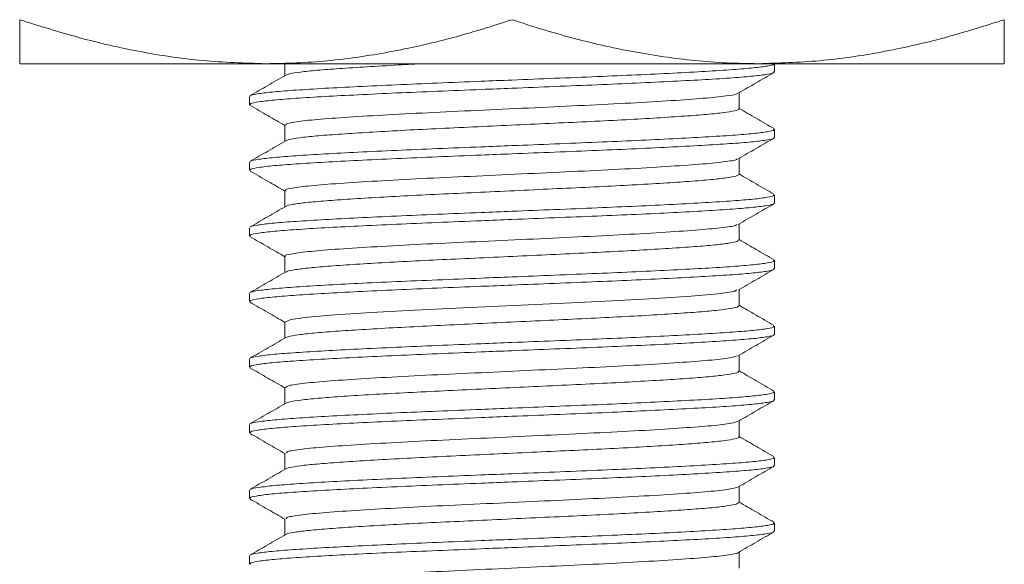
# Model space of a CAD drawing. Header units: millimetres. Extents: x 0 to 210, y 0 to 297.
# Tile 7 of 17: x 65 to 80, y 225 to 233. Entities that reach past the tile are written whole.
import ezdxf

# ---------------------------------------------------------------- set-up
doc = ezdxf.new("R2010")
doc.units = ezdxf.units.MM

msp = doc.modelspace()

# ---------------------------------------------------------------- linework, layer by layer
at = {"color": 7, "linetype": 'Continuous', "lineweight": 15}
for p, q in [((75.873, 232.67), (68.373, 232.67)), ((68.664, 232.67), (68.664, 232.489)), ((79.623, 232.67), (75.873, 232.67)), ((76.123, 232.545), (76.123, 232.67)), ((75.582, 231.983), (75.582, 232.227)), ((68.123, 232.17), (68.123, 232.045)), ((68.664, 231.733), (68.664, 231.489)), ((76.123, 231.545), (76.123, 231.67)), ((68.123, 231.17), (68.123, 231.045)), ((75.582, 230.983), (75.582, 231.227)), ((68.664, 230.733), (68.664, 230.489)), ((76.123, 230.545), (76.123, 230.67)), ((68.123, 230.17), (68.123, 230.045)), ((75.582, 229.983), (75.582, 230.227)), ((68.664, 229.733), (68.664, 229.489)), ((76.123, 229.545), (76.123, 229.67)), ((75.582, 228.983), (75.582, 229.227)), ((68.123, 229.17), (68.123, 229.045)), ((68.664, 228.733), (68.664, 228.489)), ((76.123, 228.545), (76.123, 228.67)), ((68.123, 228.17), (68.123, 228.045)), ((75.582, 227.983), (75.582, 228.227)), ((68.664, 227.733), (68.664, 227.489)), ((76.123, 227.545), (76.123, 227.67)), ((68.123, 227.17), (68.123, 227.045)), ((75.582, 226.983), (75.582, 227.227)), ((68.664, 226.733), (68.664, 226.489)), ((76.123, 226.545), (76.123, 226.67)), ((75.582, 225.983), (75.582, 226.227)), ((68.123, 226.17), (68.123, 226.045)), ((68.664, 225.733), (68.664, 225.489)), ((76.123, 225.545), (76.123, 225.67)), ((68.123, 225.17), (68.123, 225.045)), ((75.582, 224.983), (75.582, 225.227))]:
    msp.add_line(p, q, dxfattribs=at)
at = {"color": 7, "linetype": 'Continuous', "lineweight": 15, "flags": 128}
for points in [[(68.373, 232.67), (67.772, 232.67), (67.211, 232.67), (66.695, 232.67), (66.227, 232.67), (65.813, 232.67), (65.456, 232.67), (65.16, 232.67), (64.926, 232.67), (64.758, 232.67), (64.657, 232.67), (64.623, 232.67)], [(75.55, 229.221), (75.506, 229.2), (75.257, 229.163), (74.854, 229.128), (74.31, 229.092), (73.651, 229.055), (72.925, 229.02), (72.15, 228.984), (71.372, 228.948), (70.642, 228.913), (69.977, 228.876), (69.424, 228.84), (69.011, 228.805), (68.751, 228.769), (68.664, 228.733), (68.664, 228.733)]]:
    msp.add_lwpolyline(points, dxfattribs=at)
at = {"color": 7, "linetype": 'Continuous', "lineweight": 15}
for points, knots in [([(64.623, 233.34), (64.925, 233.245), (65.532, 233.053), (66.462, 232.842), (67.41, 232.698), (68.051, 232.68), (68.372, 232.67)], [0, 0, 0, 0, 0.24727, 0.495365, 0.746876, 1, 1, 1, 1]), ([(64.623, 232.67), (64.623, 232.673), (64.623, 232.68), (64.623, 232.758), (64.623, 232.933), (64.623, 233.14), (64.623, 233.29), (64.623, 233.34)], [0, 0, 0, 0, 0.123161, 0.370459, 0.62062, 0.873338, 1, 1, 1, 1]), ([(68.373, 232.67), (68.529, 232.673), (68.999, 232.68), (69.785, 232.758), (70.725, 232.933), (71.505, 233.14), (71.968, 233.29), (72.123, 233.34)], [0, 0, 0, 0, 0.123162, 0.370461, 0.620622, 0.873339, 1, 1, 1, 1]), ([(72.123, 233.34), (72.274, 233.291), (72.727, 233.144), (73.496, 232.939), (74.435, 232.762), (75.231, 232.68), (75.712, 232.673), (75.873, 232.67)], [0, 0, 0, 0, 0.123598, 0.371248, 0.621014, 0.873301, 1, 1, 1, 1]), ([(75.873, 232.67), (76.186, 232.679), (76.813, 232.697), (77.755, 232.837), (78.694, 233.047), (79.313, 233.242), (79.623, 233.34)], [0, 0, 0, 0, 0.246491, 0.494593, 0.746793, 1, 1, 1, 1]), ([(79.623, 233.34), (79.623, 233.245), (79.623, 233.053), (79.623, 232.842), (79.623, 232.698), (79.623, 232.68), (79.623, 232.67)], [0, 0, 0, 0, 0.247269, 0.495363, 0.746874, 1, 1, 1, 1]), ([(68.141, 232.181), (68.142, 232.183), (68.143, 232.193), (68.256, 232.213), (68.483, 232.241), (68.825, 232.267), (69.256, 232.294), (69.772, 232.321), (70.35, 232.348), (70.985, 232.375), (71.582, 232.399), (72.183, 232.423), (72.78, 232.447), (73.42, 232.473), (74.031, 232.499), (74.588, 232.526), (75.085, 232.553), (75.497, 232.579), (75.819, 232.606), (76.025, 232.633), (76.124, 232.655), (76.112, 232.667), (76.109, 232.67)], [0, 0, 0, 0, 0.0118276, 0.0659376, 0.1216166, 0.1757289, 0.2314107, 0.2855205, 0.3411993, 0.395312, 0.450994, 0.489209, 0.5421872, 0.596635, 0.6496132, 0.7040611, 0.7581714, 0.8138509, 0.867961, 0.9236403, 0.9777518, 1, 1, 1, 1]), ([(70.799, 232.67), (70.66, 232.664), (70.344, 232.648), (69.902, 232.622), (69.485, 232.595), (69.141, 232.569), (68.887, 232.542), (68.726, 232.517), (68.697, 232.502), (68.684, 232.495)], [0, 0, 0, 0, 0.119654, 0.270978, 0.42669, 0.578022, 0.733744, 0.885068, 1, 1, 1, 1]), ([(68.137, 232.045), (68.135, 232.051), (68.132, 232.065), (68.253, 232.088), (68.484, 232.116), (68.825, 232.142), (69.256, 232.169), (69.772, 232.196), (70.35, 232.223), (70.985, 232.25), (71.582, 232.274), (72.183, 232.298), (72.78, 232.322), (73.42, 232.348), (74.031, 232.374), (74.588, 232.401), (75.085, 232.428), (75.497, 232.454), (75.819, 232.481), (76.025, 232.508), (76.124, 232.53), (76.112, 232.542), (76.109, 232.545)], [0, 0, 0, 0, 0.032726, 0.085691, 0.140193, 0.193161, 0.247665, 0.30063, 0.355132, 0.4081, 0.462604, 0.500011, 0.551869, 0.605165, 0.657023, 0.71032, 0.763286, 0.817788, 0.870753, 0.925255, 0.978222, 1, 1, 1, 1]), ([(75.571, 232.221), (75.662, 232.273), (75.843, 232.378), (76.023, 232.483), (76.114, 232.535)], [0, 0, 0, 0, 0.499935, 1, 1, 1, 1]), ([(68.674, 232.495), (68.584, 232.443), (68.403, 232.338), (68.222, 232.233), (68.132, 232.181)], [0, 0, 0, 0, 0.499922, 1, 1, 1, 1]), ([(75.559, 232.221), (75.559, 232.219), (75.562, 232.205), (75.397, 232.178), (75.064, 232.142), (74.565, 232.107), (73.949, 232.07), (73.237, 232.035), (72.47, 231.999), (71.686, 231.962), (70.923, 231.927), (70.22, 231.891), (69.616, 231.855), (69.135, 231.82), (68.816, 231.784), (68.662, 231.754), (68.68, 231.738), (68.685, 231.733)], [0, 0, 0, 0, 0.013167, 0.087154, 0.160894, 0.233934, 0.308028, 0.381472, 0.454759, 0.528872, 0.602007, 0.675622, 0.749668, 0.822639, 0.896504, 0.970398, 1, 1, 1, 1]), ([(68.131, 232.035), (68.222, 231.983), (68.399, 231.88), (68.577, 231.777), (68.664, 231.727)], [0, 0, 0, 0, 0.5092308, 1, 1, 1, 1]), ([(75.574, 231.983), (75.576, 231.981), (75.591, 231.971), (75.522, 231.951), (75.362, 231.924), (75.104, 231.897), (74.76, 231.871), (74.344, 231.844), (73.861, 231.816), (73.333, 231.789), (72.766, 231.763), (72.185, 231.736), (71.598, 231.708), (71.03, 231.682), (70.489, 231.656), (69.999, 231.628), (69.565, 231.601), (69.207, 231.575), (68.931, 231.548), (68.744, 231.521), (68.699, 231.504), (68.677, 231.495)], [0, 0, 0, 0, 0.010399, 0.06634, 0.120701, 0.176638, 0.231003, 0.286943, 0.341305, 0.397242, 0.451605, 0.507544, 0.561906, 0.617843, 0.672205, 0.728142, 0.782504, 0.838441, 0.892803, 0.94874, 1, 1, 1, 1]), ([(76.115, 231.68), (76.024, 231.733), (75.846, 231.836), (75.669, 231.938), (75.582, 231.989)], [0, 0, 0, 0, 0.509114, 1, 1, 1, 1]), ([(68.142, 231.181), (68.142, 231.183), (68.143, 231.193), (68.257, 231.213), (68.483, 231.241), (68.825, 231.267), (69.256, 231.294), (69.772, 231.321), (70.35, 231.348), (70.985, 231.375), (71.582, 231.399), (72.183, 231.423), (72.78, 231.447), (73.42, 231.473), (74.031, 231.499), (74.588, 231.526), (75.085, 231.553), (75.497, 231.579), (75.819, 231.606), (76.025, 231.633), (76.124, 231.655), (76.112, 231.667), (76.109, 231.67)], [0, 0, 0, 0, 0.010641, 0.064816, 0.120562, 0.174739, 0.230488, 0.284662, 0.340408, 0.394586, 0.450335, 0.488596, 0.541637, 0.596151, 0.649192, 0.703706, 0.757881, 0.813627, 0.867802, 0.923549, 0.977725, 1, 1, 1, 1]), ([(68.675, 231.495), (68.585, 231.443), (68.404, 231.338), (68.223, 231.234), (68.133, 231.181)], [0, 0, 0, 0, 0.4999373, 1, 1, 1, 1]), ([(68.137, 231.045), (68.135, 231.051), (68.132, 231.065), (68.253, 231.088), (68.484, 231.116), (68.825, 231.142), (69.256, 231.169), (69.772, 231.196), (70.35, 231.223), (70.985, 231.25), (71.582, 231.274), (72.183, 231.298), (72.78, 231.322), (73.42, 231.348), (74.031, 231.374), (74.588, 231.401), (75.085, 231.428), (75.497, 231.454), (75.819, 231.481), (76.025, 231.508), (76.124, 231.53), (76.112, 231.542), (76.109, 231.545)], [0, 0, 0, 0, 0.032726, 0.085691, 0.140193, 0.193161, 0.247665, 0.30063, 0.355132, 0.4081, 0.462604, 0.500011, 0.551869, 0.605165, 0.657023, 0.71032, 0.763286, 0.817788, 0.870753, 0.925255, 0.978222, 1, 1, 1, 1]), ([(75.571, 231.221), (75.661, 231.273), (75.842, 231.378), (76.023, 231.483), (76.114, 231.535)], [0, 0, 0, 0, 0.499925, 1, 1, 1, 1]), ([(75.552, 231.221), (75.551, 231.217), (75.547, 231.202), (75.362, 231.173), (75.004, 231.137), (74.488, 231.102), (73.857, 231.065), (73.135, 231.03), (72.363, 230.994), (71.58, 230.957), (70.823, 230.923), (70.132, 230.886), (69.543, 230.85), (69.08, 230.815), (68.785, 230.778), (68.652, 230.751), (68.676, 230.736), (68.681, 230.733)], [0, 0, 0, 0, 0.022596, 0.096708, 0.170315, 0.24354, 0.317703, 0.390981, 0.464529, 0.538657, 0.611715, 0.685545, 0.759551, 0.832543, 0.906569, 0.980366, 1, 1, 1, 1]), ([(68.133, 231.034), (68.223, 230.982), (68.401, 230.88), (68.578, 230.777), (68.664, 230.727)], [0, 0, 0, 0, 0.511061, 1, 1, 1, 1]), ([(75.581, 230.983), (75.572, 230.974), (75.554, 230.957), (75.403, 230.93), (75.164, 230.902), (74.84, 230.876), (74.435, 230.849), (73.968, 230.822), (73.445, 230.795), (72.888, 230.769), (72.305, 230.741), (71.722, 230.714), (71.145, 230.687), (70.601, 230.661), (70.095, 230.634), (69.652, 230.607), (69.275, 230.58), (68.98, 230.554), (68.781, 230.526), (68.683, 230.507), (68.681, 230.496), (68.681, 230.495)], [0, 0, 0, 0, 0.054069, 0.109988, 0.164331, 0.22025, 0.274593, 0.330512, 0.384857, 0.440778, 0.495121, 0.55104, 0.605386, 0.661308, 0.715651, 0.77157, 0.825916, 0.881839, 0.936182, 0.9921, 1, 1, 1, 1]), ([(76.112, 230.682), (76.022, 230.734), (75.845, 230.836), (75.668, 230.939), (75.582, 230.989)], [0, 0, 0, 0, 0.511148, 1, 1, 1, 1]), ([(68.142, 230.181), (68.142, 230.183), (68.143, 230.193), (68.257, 230.213), (68.483, 230.241), (68.825, 230.267), (69.256, 230.294), (69.772, 230.321), (70.35, 230.348), (70.985, 230.375), (71.582, 230.399), (72.183, 230.423), (72.78, 230.447), (73.42, 230.473), (74.031, 230.499), (74.588, 230.526), (75.085, 230.553), (75.497, 230.579), (75.819, 230.606), (76.025, 230.633), (76.124, 230.655), (76.112, 230.667), (76.109, 230.67)], [0, 0, 0, 0, 0.01133, 0.065467, 0.121174, 0.175314, 0.231023, 0.28516, 0.340867, 0.395007, 0.450717, 0.488952, 0.541957, 0.596432, 0.649437, 0.703912, 0.75805, 0.813757, 0.867894, 0.923602, 0.977741, 1, 1, 1, 1]), ([(68.675, 230.495), (68.584, 230.443), (68.403, 230.338), (68.222, 230.233), (68.132, 230.181)], [0, 0, 0, 0, 0.499927, 1, 1, 1, 1]), ([(68.137, 230.045), (68.135, 230.051), (68.132, 230.065), (68.253, 230.088), (68.484, 230.116), (68.825, 230.142), (69.256, 230.169), (69.772, 230.196), (70.35, 230.223), (70.985, 230.25), (71.582, 230.274), (72.183, 230.298), (72.78, 230.322), (73.42, 230.348), (74.031, 230.374), (74.588, 230.401), (75.085, 230.428), (75.497, 230.454), (75.819, 230.481), (76.025, 230.508), (76.124, 230.53), (76.112, 230.542), (76.109, 230.545)], [0, 0, 0, 0, 0.032726, 0.085691, 0.140193, 0.193161, 0.247665, 0.30063, 0.355132, 0.4081, 0.462604, 0.500011, 0.551869, 0.605165, 0.657023, 0.71032, 0.763286, 0.817788, 0.870753, 0.925255, 0.978222, 1, 1, 1, 1]), ([(75.57, 230.22), (75.661, 230.273), (75.841, 230.377), (76.022, 230.482), (76.113, 230.534)], [0, 0, 0, 0, 0.499936, 1, 1, 1, 1]), ([(75.549, 230.22), (75.545, 230.215), (75.531, 230.198), (75.323, 230.168), (74.942, 230.133), (74.409, 230.097), (73.763, 230.06), (73.032, 230.025), (72.257, 229.989), (71.474, 229.952), (70.724, 229.918), (70.045, 229.881), (69.472, 229.845), (69.029, 229.81), (68.759, 229.773), (68.643, 229.748), (68.671, 229.735), (68.674, 229.733)], [0, 0, 0, 0, 0.0319889, 0.1061898, 0.1796306, 0.253103, 0.3273, 0.4004665, 0.4742506, 0.5483568, 0.6214013, 0.695413, 0.7693422, 0.842418, 0.9165717, 0.9902387, 1, 1, 1, 1]), ([(68.131, 230.036), (68.221, 229.983), (68.399, 229.88), (68.577, 229.777), (68.664, 229.727)], [0, 0, 0, 0, 0.509124, 1, 1, 1, 1]), ([(75.573, 229.983), (75.57, 229.976), (75.565, 229.961), (75.44, 229.935), (75.223, 229.908), (74.913, 229.881), (74.527, 229.855), (74.069, 229.827), (73.56, 229.8), (73.005, 229.774), (72.43, 229.747), (71.841, 229.72), (71.266, 229.693), (70.709, 229.667), (70.198, 229.64), (69.737, 229.612), (69.348, 229.586), (69.034, 229.559), (68.816, 229.532), (68.698, 229.51), (68.688, 229.498), (68.686, 229.495)], [0, 0, 0, 0, 0.043339, 0.097635, 0.153506, 0.207806, 0.26368, 0.317977, 0.373847, 0.428147, 0.484021, 0.538318, 0.594188, 0.648487, 0.704361, 0.758657, 0.814528, 0.868825, 0.924697, 0.978994, 1, 1, 1, 1]), ([(76.115, 229.68), (76.024, 229.733), (75.846, 229.836), (75.669, 229.939), (75.582, 229.989)], [0, 0, 0, 0, 0.509293, 1, 1, 1, 1]), ([(68.141, 229.181), (68.142, 229.183), (68.143, 229.193), (68.256, 229.213), (68.483, 229.241), (68.825, 229.267), (69.256, 229.294), (69.772, 229.321), (70.35, 229.348), (70.985, 229.375), (71.582, 229.399), (72.183, 229.423), (72.78, 229.447), (73.42, 229.473), (74.031, 229.499), (74.588, 229.526), (75.085, 229.553), (75.497, 229.579), (75.819, 229.606), (76.025, 229.633), (76.124, 229.655), (76.112, 229.667), (76.109, 229.67)], [0, 0, 0, 0, 0.0119363, 0.0660404, 0.1217133, 0.1758196, 0.2314953, 0.2855992, 0.3412719, 0.3953785, 0.4510544, 0.4892653, 0.5422376, 0.5966794, 0.6496518, 0.7040937, 0.758198, 0.8138714, 0.8679756, 0.9236487, 0.9777542, 1, 1, 1, 1]), ([(68.137, 229.045), (68.135, 229.051), (68.132, 229.065), (68.253, 229.088), (68.484, 229.116), (68.825, 229.142), (69.256, 229.169), (69.772, 229.196), (70.35, 229.223), (70.985, 229.25), (71.582, 229.274), (72.183, 229.298), (72.78, 229.322), (73.42, 229.348), (74.031, 229.374), (74.588, 229.401), (75.085, 229.428), (75.497, 229.454), (75.819, 229.481), (76.025, 229.508), (76.124, 229.53), (76.112, 229.542), (76.109, 229.545)], [0, 0, 0, 0, 0.032726, 0.085691, 0.140193, 0.193161, 0.247665, 0.30063, 0.355132, 0.4081, 0.462604, 0.500011, 0.551869, 0.605165, 0.657023, 0.71032, 0.763286, 0.817788, 0.870753, 0.925255, 0.978222, 1, 1, 1, 1]), ([(75.571, 229.221), (75.662, 229.273), (75.843, 229.378), (76.024, 229.483), (76.114, 229.535)], [0, 0, 0, 0, 0.499922, 1, 1, 1, 1]), ([(68.674, 229.495), (68.584, 229.442), (68.403, 229.338), (68.222, 229.233), (68.131, 229.181)], [0, 0, 0, 0, 0.499934, 1, 1, 1, 1]), ([(68.132, 229.035), (68.223, 228.982), (68.4, 228.88), (68.577, 228.777), (68.664, 228.727)], [0, 0, 0, 0, 0.510389, 1, 1, 1, 1]), ([(75.57, 228.983), (75.571, 228.978), (75.576, 228.964), (75.474, 228.941), (75.276, 228.913), (74.986, 228.887), (74.612, 228.861), (74.171, 228.833), (73.668, 228.806), (73.126, 228.78), (72.549, 228.753), (71.966, 228.726), (71.383, 228.698), (70.825, 228.672), (70.299, 228.645), (69.83, 228.618), (69.422, 228.591), (69.093, 228.565), (68.853, 228.538), (68.713, 228.514), (68.694, 228.5), (68.687, 228.495)], [0, 0, 0, 0, 0.031132, 0.087065, 0.141418, 0.197347, 0.251701, 0.307631, 0.361984, 0.417913, 0.472266, 0.528196, 0.582549, 0.638479, 0.692833, 0.748762, 0.803117, 0.859049, 0.913402, 0.969331, 1, 1, 1, 1]), ([(76.112, 228.682), (76.022, 228.734), (75.845, 228.836), (75.668, 228.939), (75.582, 228.989)], [0, 0, 0, 0, 0.511249, 1, 1, 1, 1]), ([(68.142, 228.181), (68.142, 228.183), (68.143, 228.193), (68.257, 228.213), (68.483, 228.241), (68.825, 228.267), (69.256, 228.294), (69.772, 228.321), (70.35, 228.348), (70.985, 228.375), (71.582, 228.399), (72.183, 228.423), (72.78, 228.447), (73.42, 228.473), (74.031, 228.499), (74.588, 228.526), (75.085, 228.553), (75.497, 228.579), (75.819, 228.606), (76.025, 228.633), (76.124, 228.655), (76.112, 228.667), (76.109, 228.67)], [0, 0, 0, 0, 0.010985, 0.065141, 0.120867, 0.175026, 0.230755, 0.284911, 0.340637, 0.394796, 0.450526, 0.488773, 0.541797, 0.596291, 0.649314, 0.703809, 0.757965, 0.813692, 0.867848, 0.923575, 0.977733, 1, 1, 1, 1]), ([(68.675, 228.495), (68.585, 228.443), (68.404, 228.338), (68.223, 228.234), (68.132, 228.181)], [0, 0, 0, 0, 0.499927, 1, 1, 1, 1]), ([(68.137, 228.045), (68.135, 228.051), (68.132, 228.065), (68.253, 228.088), (68.484, 228.116), (68.825, 228.142), (69.256, 228.169), (69.772, 228.196), (70.35, 228.223), (70.985, 228.25), (71.582, 228.274), (72.183, 228.298), (72.78, 228.322), (73.42, 228.348), (74.031, 228.374), (74.588, 228.401), (75.085, 228.428), (75.497, 228.454), (75.819, 228.481), (76.025, 228.508), (76.124, 228.53), (76.112, 228.542), (76.109, 228.545)], [0, 0, 0, 0, 0.032726, 0.085691, 0.140193, 0.193161, 0.247665, 0.30063, 0.355132, 0.4081, 0.462604, 0.500011, 0.551869, 0.605165, 0.657023, 0.71032, 0.763286, 0.817788, 0.870753, 0.925255, 0.978222, 1, 1, 1, 1]), ([(75.57, 228.22), (75.66, 228.272), (75.841, 228.377), (76.022, 228.482), (76.112, 228.534)], [0, 0, 0, 0, 0.499931, 1, 1, 1, 1]), ([(75.551, 228.22), (75.535, 228.212), (75.496, 228.191), (75.235, 228.158), (74.81, 228.123), (74.243, 228.087), (73.571, 228.05), (72.824, 228.016), (72.043, 227.979), (71.265, 227.943), (70.53, 227.908), (69.877, 227.871), (69.336, 227.836), (68.941, 227.8), (68.701, 227.765), (68.683, 227.743), (68.674, 227.733)], [0, 0, 0, 0, 0.051551, 0.125755, 0.198895, 0.272772, 0.346861, 0.419922, 0.494004, 0.567892, 0.641025, 0.715226, 0.788829, 0.862188, 0.93642, 1, 1, 1, 1]), ([(68.131, 228.035), (68.222, 227.983), (68.399, 227.88), (68.577, 227.777), (68.664, 227.727)], [0, 0, 0, 0, 0.509485, 1, 1, 1, 1]), ([(75.57, 227.983), (75.573, 227.98), (75.584, 227.968), (75.502, 227.947), (75.327, 227.919), (75.052, 227.892), (74.698, 227.866), (74.267, 227.839), (73.779, 227.812), (73.24, 227.785), (72.673, 227.759), (72.086, 227.731), (71.505, 227.704), (70.937, 227.678), (70.407, 227.651), (69.921, 227.624), (69.503, 227.597), (69.154, 227.571), (68.896, 227.544), (68.729, 227.518), (68.696, 227.502), (68.682, 227.495)], [0, 0, 0, 0, 0.020359, 0.074621, 0.130457, 0.184721, 0.240559, 0.294821, 0.350656, 0.404921, 0.46076, 0.515022, 0.570857, 0.625122, 0.680962, 0.735223, 0.791058, 0.845323, 0.901162, 0.955424, 1, 1, 1, 1]), ([(76.114, 227.681), (76.024, 227.733), (75.846, 227.836), (75.669, 227.939), (75.582, 227.989)], [0, 0, 0, 0, 0.5097144, 1, 1, 1, 1]), ([(68.141, 227.181), (68.141, 227.183), (68.142, 227.193), (68.256, 227.213), (68.483, 227.241), (68.825, 227.267), (69.256, 227.294), (69.772, 227.321), (70.35, 227.348), (70.985, 227.375), (71.582, 227.399), (72.183, 227.423), (72.78, 227.447), (73.42, 227.473), (74.031, 227.499), (74.588, 227.526), (75.085, 227.553), (75.497, 227.579), (75.819, 227.606), (76.025, 227.633), (76.124, 227.655), (76.112, 227.667), (76.109, 227.67)], [0, 0, 0, 0, 0.0125454, 0.066616, 0.1222546, 0.1763277, 0.231969, 0.2860395, 0.3416779, 0.3957512, 0.4513928, 0.4895801, 0.5425198, 0.596928, 0.6498678, 0.7042761, 0.7583471, 0.8139861, 0.8680569, 0.9236958, 0.977768, 1, 1, 1, 1]), ([(68.674, 227.495), (68.583, 227.442), (68.402, 227.337), (68.221, 227.233), (68.131, 227.18)], [0, 0, 0, 0, 0.4999284, 1, 1, 1, 1]), ([(68.137, 227.045), (68.135, 227.051), (68.132, 227.065), (68.253, 227.088), (68.484, 227.116), (68.825, 227.142), (69.256, 227.169), (69.772, 227.196), (70.35, 227.223), (70.985, 227.25), (71.582, 227.274), (72.183, 227.298), (72.78, 227.322), (73.42, 227.348), (74.031, 227.374), (74.588, 227.401), (75.085, 227.428), (75.497, 227.454), (75.819, 227.481), (76.025, 227.508), (76.124, 227.53), (76.112, 227.542), (76.109, 227.545)], [0, 0, 0, 0, 0.032726, 0.085691, 0.140193, 0.193161, 0.247665, 0.30063, 0.355132, 0.4081, 0.462604, 0.500011, 0.551869, 0.605165, 0.657023, 0.71032, 0.763286, 0.817788, 0.870753, 0.925255, 0.978222, 1, 1, 1, 1]), ([(75.572, 227.221), (75.662, 227.274), (75.843, 227.378), (76.024, 227.483), (76.115, 227.535)], [0, 0, 0, 0, 0.499924, 1, 1, 1, 1]), ([(75.562, 227.221), (75.536, 227.211), (75.481, 227.188), (75.186, 227.153), (74.74, 227.119), (74.157, 227.082), (73.473, 227.046), (72.719, 227.011), (71.936, 226.974), (71.162, 226.938), (70.436, 226.903), (69.797, 226.866), (69.273, 226.831), (68.9, 226.795), (68.688, 226.762), (68.683, 226.741), (68.681, 226.733)], [0, 0, 0, 0, 0.064018, 0.13797, 0.210854, 0.284683, 0.358465, 0.431367, 0.505345, 0.578873, 0.651945, 0.725986, 0.799185, 0.872571, 0.946588, 1, 1, 1, 1]), ([(68.132, 227.035), (68.222, 226.983), (68.4, 226.88), (68.577, 226.777), (68.664, 226.727)], [0, 0, 0, 0, 0.510114, 1, 1, 1, 1]), ([(75.575, 226.983), (75.577, 226.982), (75.593, 226.972), (75.527, 226.952), (75.372, 226.925), (75.117, 226.898), (74.777, 226.872), (74.364, 226.845), (73.884, 226.817), (73.358, 226.79), (72.791, 226.764), (72.212, 226.737), (71.624, 226.71), (71.055, 226.683), (70.512, 226.657), (70.02, 226.629), (69.583, 226.602), (69.222, 226.576), (68.942, 226.549), (68.749, 226.522), (68.7, 226.504), (68.677, 226.496)], [0, 0, 0, 0, 0.008152, 0.06412, 0.118507, 0.174471, 0.228861, 0.284829, 0.339216, 0.39518, 0.449569, 0.505536, 0.559923, 0.615887, 0.670274, 0.726238, 0.780625, 0.836589, 0.890977, 0.946941, 1, 1, 1, 1]), ([(76.113, 226.681), (76.022, 226.734), (75.845, 226.836), (75.668, 226.939), (75.582, 226.989)], [0, 0, 0, 0, 0.51067, 1, 1, 1, 1]), ([(68.142, 226.182), (68.142, 226.183), (68.143, 226.194), (68.257, 226.213), (68.483, 226.241), (68.825, 226.267), (69.256, 226.294), (69.772, 226.321), (70.35, 226.348), (70.985, 226.375), (71.582, 226.399), (72.183, 226.423), (72.78, 226.447), (73.42, 226.473), (74.031, 226.499), (74.588, 226.526), (75.085, 226.553), (75.497, 226.579), (75.819, 226.606), (76.025, 226.633), (76.124, 226.655), (76.112, 226.667), (76.109, 226.67)], [0, 0, 0, 0, 0.010171, 0.064372, 0.120144, 0.174347, 0.230122, 0.284323, 0.340095, 0.394298, 0.450074, 0.488353, 0.54142, 0.595959, 0.649026, 0.703565, 0.757766, 0.813539, 0.86774, 0.923512, 0.977715, 1, 1, 1, 1]), ([(68.137, 226.045), (68.135, 226.051), (68.132, 226.065), (68.253, 226.088), (68.484, 226.116), (68.825, 226.142), (69.256, 226.169), (69.772, 226.196), (70.35, 226.223), (70.985, 226.25), (71.582, 226.274), (72.183, 226.298), (72.78, 226.322), (73.42, 226.348), (74.031, 226.374), (74.588, 226.401), (75.085, 226.428), (75.497, 226.454), (75.819, 226.481), (76.025, 226.508), (76.124, 226.53), (76.112, 226.542), (76.109, 226.545)], [0, 0, 0, 0, 0.032726, 0.085691, 0.140193, 0.193161, 0.247665, 0.30063, 0.355132, 0.4081, 0.462604, 0.500011, 0.551869, 0.605165, 0.657023, 0.71032, 0.763286, 0.817788, 0.870753, 0.925255, 0.978222, 1, 1, 1, 1]), ([(75.57, 226.22), (75.66, 226.272), (75.841, 226.377), (76.022, 226.482), (76.112, 226.534)], [0, 0, 0, 0, 0.499928, 1, 1, 1, 1]), ([(68.676, 226.496), (68.585, 226.443), (68.404, 226.339), (68.223, 226.234), (68.133, 226.182)], [0, 0, 0, 0, 0.499928, 1, 1, 1, 1]), ([(75.568, 226.22), (75.532, 226.208), (75.459, 226.185), (75.134, 226.148), (74.668, 226.114), (74.07, 226.077), (73.373, 226.041), (72.613, 226.006), (71.829, 225.969), (71.059, 225.934), (70.343, 225.898), (69.718, 225.861), (69.212, 225.826), (68.862, 225.79), (68.676, 225.758), (68.683, 225.74), (68.685, 225.733)], [0, 0, 0, 0, 0.072011, 0.146034, 0.21908, 0.293183, 0.366982, 0.440143, 0.51434, 0.587831, 0.66126, 0.735465, 0.808662, 0.882413, 0.956539, 1, 1, 1, 1]), ([(68.133, 226.035), (68.223, 225.982), (68.4, 225.88), (68.577, 225.777), (68.664, 225.727)], [0, 0, 0, 0, 0.510466, 1, 1, 1, 1]), ([(75.579, 225.983), (75.572, 225.975), (75.556, 225.958), (75.412, 225.931), (75.177, 225.903), (74.856, 225.877), (74.455, 225.85), (73.991, 225.823), (73.469, 225.796), (72.914, 225.77), (72.331, 225.743), (71.748, 225.715), (71.17, 225.688), (70.624, 225.663), (70.117, 225.635), (69.67, 225.608), (69.29, 225.581), (68.992, 225.555), (68.788, 225.527), (68.686, 225.507), (68.682, 225.497), (68.682, 225.495)], [0, 0, 0, 0, 0.0518, 0.107641, 0.161907, 0.217746, 0.272013, 0.327853, 0.38212, 0.437961, 0.492228, 0.548067, 0.602336, 0.658179, 0.712445, 0.768285, 0.822554, 0.878398, 0.932664, 0.988503, 1, 1, 1, 1]), ([(76.114, 225.681), (76.023, 225.733), (75.846, 225.836), (75.668, 225.939), (75.582, 225.989)], [0, 0, 0, 0, 0.510119, 1, 1, 1, 1]), ([(68.141, 225.181), (68.141, 225.183), (68.142, 225.193), (68.256, 225.213), (68.483, 225.241), (68.825, 225.267), (69.256, 225.294), (69.772, 225.321), (70.35, 225.348), (70.985, 225.375), (71.582, 225.399), (72.183, 225.423), (72.78, 225.447), (73.42, 225.473), (74.031, 225.499), (74.588, 225.526), (75.085, 225.553), (75.497, 225.579), (75.819, 225.606), (76.025, 225.633), (76.124, 225.655), (76.112, 225.667), (76.109, 225.67)], [0, 0, 0, 0, 0.01251, 0.066583, 0.122223, 0.176298, 0.231942, 0.286014, 0.341654, 0.39573, 0.451373, 0.489562, 0.542504, 0.596914, 0.649855, 0.704266, 0.758338, 0.813979, 0.868052, 0.923693, 0.977767, 1, 1, 1, 1]), ([(68.674, 225.495), (68.583, 225.442), (68.402, 225.338), (68.222, 225.233), (68.131, 225.18)], [0, 0, 0, 0, 0.4999242, 1, 1, 1, 1]), ([(68.137, 225.045), (68.135, 225.051), (68.132, 225.065), (68.253, 225.088), (68.484, 225.116), (68.825, 225.142), (69.256, 225.169), (69.772, 225.196), (70.35, 225.223), (70.985, 225.25), (71.582, 225.274), (72.183, 225.298), (72.78, 225.322), (73.42, 225.348), (74.031, 225.374), (74.588, 225.401), (75.085, 225.428), (75.497, 225.454), (75.819, 225.481), (76.025, 225.508), (76.124, 225.53), (76.112, 225.542), (76.109, 225.545)], [0, 0, 0, 0, 0.0327256, 0.0856913, 0.1401928, 0.1931607, 0.2476649, 0.3006304, 0.3551318, 0.4081, 0.4626045, 0.5000113, 0.5518691, 0.6051654, 0.6570233, 0.7103197, 0.7632856, 0.8177876, 0.8707534, 0.9252552, 0.9782223, 1, 1, 1, 1]), ([(75.572, 225.221), (75.662, 225.274), (75.843, 225.378), (76.024, 225.483), (76.115, 225.536)], [0, 0, 0, 0, 0.499927, 1, 1, 1, 1]), ([(75.561, 225.221), (75.562, 225.22), (75.567, 225.206), (75.409, 225.18), (75.084, 225.144), (74.592, 225.109), (73.98, 225.072), (73.273, 225.036), (72.507, 225.001), (71.723, 224.964), (70.958, 224.929), (70.252, 224.893), (69.642, 224.856), (69.154, 224.822), (68.827, 224.785), (68.666, 224.755), (68.681, 224.738), (68.685, 224.733)], [0, 0, 0, 0, 0.01034, 0.084227, 0.157958, 0.230901, 0.304914, 0.378367, 0.451522, 0.525574, 0.598702, 0.672186, 0.74619, 0.819121, 0.892874, 0.966744, 1, 1, 1, 1])]:
    msp.add_open_spline(points, degree=3, knots=knots, dxfattribs=at)

doc.saveas('drawing.dxf')
